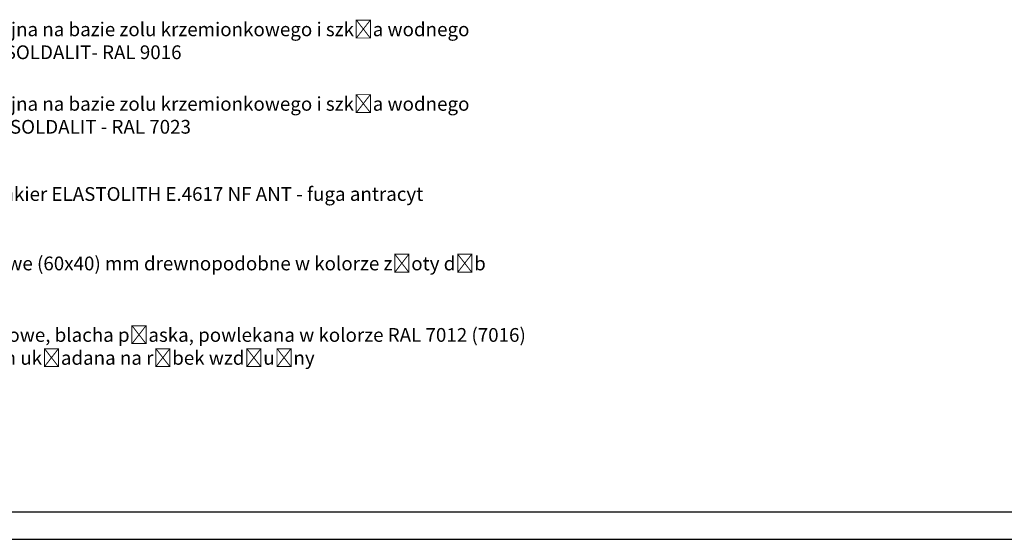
# Model space of a CAD drawing. Header units: millimetres. Extents: x 6197 to 108098, y 4257 to 29730.
# Tile 4 of 148: x 7186 to 8974, y 8907 to 9851. Entities that reach past the tile are written whole.
import ezdxf

# ---------------------------------------------------------------- set-up
doc = ezdxf.new("R2010")
doc.units = ezdxf.units.MM
doc.styles.get("Standard").update_dxf_attribs({"font": 'arial.ttf'})

msp = doc.modelspace()

# ---------------------------------------------------------------- linework, layer by layer
for p, q in [((6247.127189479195, 8956.767790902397), (12087.1271894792, 8956.767790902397)), ((6197.127189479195, 8906.767790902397), (12137.1271894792, 8906.767790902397))]:
    msp.add_line(p, q)

# ---------------------------------------------------------------- texts
at = {"char_height": 25, "attachment_point": 7}
for s, width, insert in [('Farba elewacyjna na bazie zolu krzemionkowego i szkła wodnego ^Jnp typu KEIM SOLDALIT- RAL 9016', 1319.179699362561, (6941.885376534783, 9779.026514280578)), ('Farba elewacyjna na bazie zolu krzemionkowego i szkła wodnego \\Pnp. typu KEIM SOLDALIT - RAL 7023', 1449.935500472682, (6941.885376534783, 9643.628085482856)), ('Elastyczny klinkier ELASTOLITH E.4617 NF ANT - fuga antracyt', 1516.260010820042, (6941.885376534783, 9521.581464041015)), ('Profile lamelowe (60x40) mm drewnopodobne w kolorze złoty dąb', 1319.179699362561, (6941.885376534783, 9395.381371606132)), ('Pokrycie dachowe, blacha płaska, powlekana w kolorze RAL 7012 (7016) \\Po grub. 0,7 mm układana na rąbek wzdłużny', 1319.179699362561, (6941.885376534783, 9223.845753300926))]:
    msp.add_mtext_dynamic_manual_height_columns(s, width=width, gutter_width=12.5, heights=[0], dxfattribs=dict(at, insert=insert))

doc.saveas('drawing.dxf')
